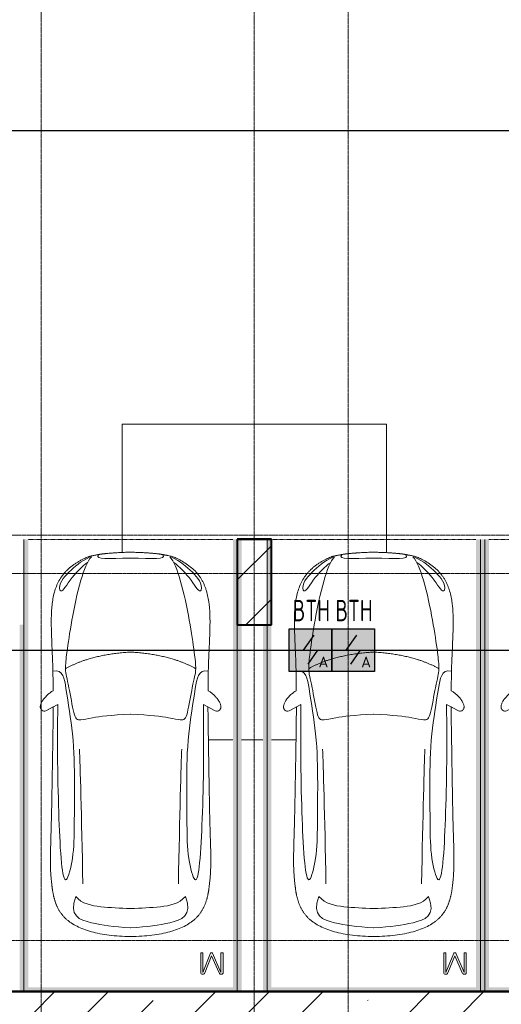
# Model space of a CAD drawing. Header units: millimetres. Extents: x -135639 to 224623, y -383017 to -59102.
# Tile 162 of 256: x 91944 to 97589, y -315766 to -304223. Entities that reach past the tile are written whole.
import ezdxf
from ezdxf.enums import TextEntityAlignment as Align

# ---------------------------------------------------------------- set-up
doc = ezdxf.new("R2010")
doc.units = ezdxf.units.MM
for name, pattern in [('CONTINOUS', [0]), ('Линия сетки', [25, 20, -2.5, 0, -2.5]), ('Невидимые', [5, 3, -2]), ('Штрих_3_3_', [6, 3, -3])]:
    doc.linetypes.add(name, pattern=pattern)
for name, color, linetype, lineweight in [('A-000-M_MASS', 7, 'Continuous', 18), ('A-200-M_WALL_EXT', 7, 'Continuous', 18), ('A-200-M_WALL_INT', 7, 'Continuous', 18), ('A-200-M_WALL_PAT', 7, 'Continuous', 40), ('C-953-M_PARKING', 7, 'Continuous', 18), ('C-953-MH_PARKING', 7, 'Невидимые', 18), ('S-160-M_FOUND', 7, 'Continuous', 18), ('S-280-M_COLUMN', 7, 'Continuous', 18), ('Z-030-M_GRID', 7, 'Continuous', 9), ('ПС', 7, 'Continuous', 40), ('СС-011-ПОЖ-СИГНАЛИЗАЦИЯ', 1, 'Continuous', 30)]:
    doc.layers.add(name, color=color, linetype=linetype, lineweight=lineweight)
doc.styles.add('1111', font='isocpeur.ttf')

# ---------------------------------------------------------------- blocks, each defined once
blk = doc.blocks.new('A_PAR_Parking - M-V23-B2_-11_400_')
at = {"layer": 'C-953-M_PARKING', "true_color": 0xf7f9fb}
blk.add_hatch(color=7, dxfattribs=at).paths.add_polyline_path([(1300, -2650), (1300, 2650), (1200, 2650), (1200, -2600), (-1200, -2600), (-1200, 2650), (-1250, 2650), (-1250, 1650), (-1300, 1650), (-1300, -2650), (1250, -2650)])
at = {"layer": 'A-000-M_MASS', "color": 253, "true_color": 0xaaaaaa}
for p, q in [((-853, 717), (-993, 639)), ((853, 717), (993, 639)), ((-906, 687), (-993, 639)), ((993, 639), (906, 687))]:
    blk.add_line(p, q, dxfattribs=at)
for centre, start, end in [((-1010, 678), 223.4184, 293.9305), ((1010, 678), 246.0695, 316.5816)]:
    blk.add_arc(centre, 42.2, start, end, dxfattribs=at)
for points, knots in [([(-908, 876), (-908, 976), (-911, 1161), (-920, 1362), (-926, 1508), (-930, 1645), (-930, 1769), (-922, 1880), (-911, 1957), (-894, 2031), (-871, 2100), (-841, 2165), (-809, 2216), (-779, 2254), (-754, 2281), (-727, 2307), (-698, 2332), (-667, 2355), (-636, 2376), (-604, 2395), (-574, 2412), (-545, 2426), (-519, 2438), (-500, 2445), (-485, 2450), (-474, 2453), (-463, 2456), (-452, 2458), (-440, 2461), (-428, 2463), (-414, 2466), (-402, 2468), (-391, 2470), (-383, 2471), (-376, 2473), (-370, 2474), (-363, 2475), (-356, 2476), (-349, 2477), (-343, 2478), (-337, 2479), (-330, 2480), (-324, 2481), (-317, 2481), (-309, 2482), (-301, 2483), (-293, 2484), (-285, 2485), (-276, 2486), (-263, 2487), (-249, 2488), (-235, 2489), (-223, 2490), (-211, 2491), (-199, 2492), (-186, 2493), (-168, 2494), (-148, 2495), (-127, 2496), (-106, 2497), (-77, 2498), (-40, 2500), (-13, 2501), (1, 2501)], [-1, -1, -1, -1, -0.913265, -0.826531, -0.783163, -0.739796, -0.653061, -0.612245, -0.571429, -0.530612, -0.489796, -0.44898, -0.408163, -0.387755, -0.367347, -0.346939, -0.326531, -0.306122, -0.285714, -0.265306, -0.244898, -0.22449, -0.204082, -0.183673, -0.173469, -0.163265, -0.153061, -0.142857, -0.132653, -0.122449, -0.112245, -0.102041, -0.096939, -0.091837, -0.086735, -0.084184, -0.081633, -0.076531, -0.07398, -0.071429, -0.068878, -0.066327, -0.063776, -0.061224, -0.058673, -0.056122, -0.053571, -0.05102, -0.048469, -0.045918, -0.040816, -0.038265, -0.035714, -0.033163, -0.030612, -0.028061, -0.02551, -0.020408, -0.017857, -0.015306, -0.010204, -0.005102, 0, 0, 0, 0]), ([(-480, 2441), (-586, 2392), (-719, 2283), (-847, 2128), (-828, 2057)], [0, 0, 0, 0, 0.53668, 1.024735, 1.024735, 1.024735, 1.024735]), ([(-459, 2446), (-508, 2398), (-601, 2147), (-696, 1684), (-744, 1354), (-774, 1106), (-734, 996), (-660, 552), (-618, 522), (-447, 565), (-234, 590), (-2, 602)], [0, 0, 0, 0, 0.884172, 2.058368, 3.212407, 3.977765, 4.871213, 5.547774, 6.288901, 6.772879, 7.454401, 7.454401, 7.454401, 7.454401]), ([(1, 2501), (22, 2500), (51, 2499), (88, 2498), (113, 2497), (137, 2496), (160, 2494), (181, 2493), (201, 2492), (219, 2491), (237, 2489), (253, 2488), (268, 2487), (282, 2485), (295, 2484), (307, 2483), (320, 2481), (330, 2480), (338, 2479), (345, 2478), (350, 2477), (356, 2476), (361, 2475), (366, 2474), (371, 2473), (377, 2472), (385, 2471), (393, 2469), (403, 2467), (416, 2465), (434, 2462), (454, 2458), (476, 2453), (498, 2446), (521, 2437), (555, 2422), (605, 2396), (669, 2355), (730, 2307), (773, 2263), (802, 2225), (823, 2195), (841, 2164), (857, 2132), (871, 2099), (887, 2053), (904, 1994), (915, 1931), (922, 1879), (926, 1839), (928, 1798), (930, 1756), (930, 1720), (931, 1690), (931, 1667), (930, 1645), (930, 1621), (929, 1598), (929, 1566), (927, 1526), (925, 1459), (919, 1336), (911, 1145), (908, 970), (908, 876)], [-1, -1, -1, -1, -0.992347, -0.98852, -0.984694, -0.980867, -0.977041, -0.973214, -0.969388, -0.965561, -0.961735, -0.957908, -0.954082, -0.950255, -0.946429, -0.942602, -0.938776, -0.933673, -0.931122, -0.928571, -0.92602, -0.923469, -0.920918, -0.918367, -0.915816, -0.913265, -0.908163, -0.903061, -0.897959, -0.887755, -0.877551, -0.857143, -0.836735, -0.816327, -0.795918, -0.77551, -0.734694, -0.693878, -0.653061, -0.612245, -0.591837, -0.571429, -0.55102, -0.530612, -0.510204, -0.489796, -0.44898, -0.408163, -0.387755, -0.367347, -0.346939, -0.326531, -0.306122, -0.295918, -0.285714, -0.27551, -0.265306, -0.255102, -0.244898, -0.22449, -0.204082, -0.163265, -0.081633, 0, 0, 0, 0]), ([(459, 2446), (508, 2398), (601, 2147), (696, 1684), (744, 1354), (774, 1106), (734, 996), (660, 552), (618, 522), (447, 565), (234, 590), (2, 602)], [0, 0, 0, 0, 0.884172, 2.058368, 3.212407, 3.977765, 4.871213, 5.547774, 6.288901, 6.772879, 7.454401, 7.454401, 7.454401, 7.454401]), ([(480, 2441), (586, 2392), (719, 2283), (847, 2128), (828, 2057)], [0, 0, 0, 0, 0.53668, 1.024735, 1.024735, 1.024735, 1.024735]), ([(-828, 2057), (-803, 2016), (-728, 2173), (-566, 2339), (-505, 2381)], [0, 0, 0, 0, 0.497572, 1.022643, 1.022643, 1.022643, 1.022643]), ([(828, 2057), (803, 2016), (728, 2173), (566, 2339), (505, 2381)], [0, 0, 0, 0, 0.497572, 1.022643, 1.022643, 1.022643, 1.022643]), ([(-908, 1106), (-792, 1130), (-753, 859), (-663, 332), (-655, -196), (-661, -684), (-663, -1068), (-764, -1443), (-817, -1157), (-842, -605), (-857, -17), (-857, 454), (-853, 717)], [0, 0, 0, 0, 1.013953, 2.476159, 4.172855, 5.704608, 7.082231, 8.244161, 9.589947, 11.154659, 12.917121, 14.362976, 14.362976, 14.362976, 14.362976]), ([(908, 1106), (792, 1130), (753, 859), (663, 332), (655, -196), (661, -684), (663, -1068), (764, -1443), (817, -1157), (842, -605), (857, -17), (857, 454), (853, 717)], [0, 0, 0, 0, 1.013953, 2.476159, 4.172855, 5.704608, 7.082231, 8.244161, 9.589947, 11.154659, 12.917121, 14.362976, 14.362976, 14.362976, 14.362976]), ([(-1041, 649), (-1044, 652), (-1049, 657), (-1053, 664), (-1055, 669), (-1057, 675), (-1058, 682), (-1058, 688), (-1058, 702), (-1052, 723), (-1036, 756), (-1011, 790), (-985, 818), (-962, 839), (-944, 853), (-926, 866), (-914, 873), (-908, 876)], [-1, -1, -1, -1, -0.941667, -0.9125, -0.883333, -0.854167, -0.825, -0.795833, -0.766667, -0.65, -0.533333, -0.4, -0.266667, -0.2, -0.133333, -0.066667, 0, 0, 0, 0]), ([(908, 876), (913, 873), (923, 867), (944, 853), (971, 832), (1000, 803), (1026, 771), (1043, 742), (1053, 719), (1057, 703), (1059, 690), (1058, 680), (1056, 673), (1054, 666), (1050, 658), (1045, 652), (1041, 649)], [-1, -1, -1, -1, -0.941667, -0.883333, -0.766667, -0.65, -0.533333, -0.4, -0.333333, -0.266667, -0.2, -0.166667, -0.133333, -0.1, -0.066667, 0, 0, 0, 0]), ([(0, -2004), (-45, -2004), (-132, -2001), (-252, -1991), (-362, -1974), (-462, -1950), (-551, -1921), (-630, -1886), (-686, -1853), (-726, -1824), (-753, -1802), (-774, -1782), (-789, -1766), (-799, -1753), (-809, -1740), (-819, -1727), (-828, -1714), (-836, -1701), (-844, -1688), (-851, -1674), (-858, -1661), (-864, -1647), (-870, -1634), (-876, -1620), (-881, -1606), (-885, -1592), (-890, -1578), (-894, -1565), (-897, -1551), (-901, -1537), (-904, -1524), (-907, -1510), (-909, -1497), (-912, -1483), (-914, -1470), (-916, -1457), (-918, -1444), (-919, -1432), (-921, -1419), (-923, -1403), (-925, -1383), (-928, -1361), (-930, -1339), (-932, -1318), (-934, -1290), (-936, -1257), (-938, -1218), (-939, -1179), (-940, -1139), (-940, -1097), (-939, -1039), (-938, -958), (-934, -846), (-931, -714), (-926, -559), (-923, -376), (-919, -163), (-915, 82), (-911, 315), (-908, 521), (-907, 631), (-906, 687)], [-1, -1, -1, -1, -0.97619, -0.952381, -0.928571, -0.904762, -0.880952, -0.857143, -0.833333, -0.821429, -0.809524, -0.797619, -0.791667, -0.785714, -0.779762, -0.77381, -0.767857, -0.761905, -0.755952, -0.75, -0.744048, -0.738095, -0.732143, -0.72619, -0.720238, -0.714286, -0.708333, -0.702381, -0.696429, -0.690476, -0.684524, -0.678571, -0.672619, -0.666667, -0.660714, -0.654762, -0.64881, -0.642857, -0.636905, -0.630952, -0.619048, -0.607143, -0.595238, -0.583333, -0.571429, -0.547619, -0.52381, -0.5, -0.47619, -0.452381, -0.428571, -0.380952, -0.333333, -0.285714, -0.238095, -0.190476, -0.142857, -0.095238, -0.047619, -0.02381, 0, 0, 0, 0]), ([(906, 687), (907, 631), (908, 521), (911, 367), (913, 222), (916, 41), (919, -163), (923, -376), (926, -559), (930, -688), (932, -780), (934, -844), (936, -902), (938, -956), (939, -1007), (940, -1053), (940, -1097), (940, -1139), (939, -1179), (938, -1218), (936, -1257), (934, -1290), (932, -1318), (930, -1339), (928, -1361), (925, -1383), (923, -1403), (921, -1419), (919, -1432), (918, -1444), (916, -1457), (914, -1470), (912, -1483), (909, -1497), (907, -1510), (904, -1524), (901, -1537), (897, -1551), (894, -1565), (890, -1578), (885, -1592), (881, -1606), (876, -1620), (870, -1634), (864, -1647), (858, -1661), (851, -1674), (844, -1688), (836, -1701), (828, -1714), (819, -1727), (809, -1740), (799, -1753), (789, -1766), (774, -1782), (753, -1802), (726, -1824), (686, -1853), (607, -1900), (495, -1942), (362, -1974), (252, -1991), (132, -2001), (45, -2004), (0, -2004)], [-1, -1, -1, -1, -0.97619, -0.952381, -0.928571, -0.904762, -0.857143, -0.809524, -0.761905, -0.714286, -0.690476, -0.666667, -0.642857, -0.619048, -0.595238, -0.571429, -0.547619, -0.52381, -0.5, -0.47619, -0.452381, -0.428571, -0.416667, -0.404762, -0.392857, -0.380952, -0.369048, -0.363095, -0.357143, -0.35119, -0.345238, -0.339286, -0.333333, -0.327381, -0.321429, -0.315476, -0.309524, -0.303571, -0.297619, -0.291667, -0.285714, -0.279762, -0.27381, -0.267857, -0.261905, -0.255952, -0.25, -0.244048, -0.238095, -0.232143, -0.22619, -0.220238, -0.214286, -0.208333, -0.202381, -0.190476, -0.178571, -0.166667, -0.142857, -0.095238, -0.071429, -0.047619, -0.02381, 0, 0, 0, 0]), ([(-643, -1535), (-732, -1765), (-468, -1855), (-203, -1891), (-2, -1902)], [0, 0, 0, 0, 0.867049, 1.684227, 1.684227, 1.684227, 1.684227]), ([(-643, -1535), (-570, -1622), (-349, -1664), (-124, -1672), (-2, -1676)], [0, 0, 0, 0, 0.616728, 1.242165, 1.242165, 1.242165, 1.242165]), ([(643, -1535), (732, -1765), (468, -1855), (203, -1891), (2, -1902)], [0, 0, 0, 0, 0.867049, 1.684227, 1.684227, 1.684227, 1.684227]), ([(643, -1535), (570, -1622), (349, -1664), (124, -1672), (2, -1676)], [0, 0, 0, 0, 0.616728, 1.242165, 1.242165, 1.242165, 1.242165])]:
    blk.add_open_spline(points, degree=3, knots=knots, dxfattribs=at)
for points, degree in [([(-376, 2470), (-425, 2412), (-257, 2425), (-2, 2432)], 3), ([(376, 2470), (425, 2412), (257, 2425), (2, 2432)], 3), ([(-2, 1330), (-478, 1299), (-762, 1135)], 2), ([(2, 1330), (478, 1299), (762, 1135)], 2), ([(-599, 190), (-592, 24), (-575, -588), (-560, -1389)], 3), ([(599, 190), (592, 24), (575, -588), (560, -1389)], 3)]:
    blk.add_open_spline(points, degree=degree, dxfattribs=at)
at = {"layer": 'C-953-M_PARKING', "color": 253, "true_color": 0xaaaaaa}
for p, q in [((-1250, -2650), (-1250, 2650)), ((1250, 2650), (1250, -2650)), ((823, -2198), (822, -2200)), ((822, -2200), (822, -2434)), ((825, -2196), (823, -2198)), ((823, -2198), (825, -2196)), ((828, -2195), (825, -2196)), ((825, -2196), (828, -2195)), ((834, -2195), (828, -2195)), ((840, -2195), (834, -2195)), ((844, -2196), (840, -2195)), ((840, -2195), (844, -2196)), ((846, -2198), (844, -2196)), ((844, -2196), (846, -2198)), ((846, -2200), (846, -2198)), ((938, -2199), (846, -2425)), ((846, -2425), (846, -2200)), ((869, -2430), (950, -2232)), ((939, -2197), (938, -2199)), ((938, -2199), (939, -2197)), ((941, -2196), (939, -2197)), ((939, -2197), (941, -2196)), ((944, -2195), (941, -2196)), ((941, -2196), (944, -2195)), ((949, -2195), (944, -2195)), ((944, -2195), (949, -2195)), ((953, -2195), (949, -2195)), ((949, -2195), (953, -2195)), ((950, -2232), (1037, -2429)), ((956, -2196), (953, -2195)), ((953, -2195), (956, -2196)), ((958, -2197), (956, -2196)), ((956, -2196), (958, -2197)), ((960, -2199), (958, -2197)), ((958, -2197), (960, -2199)), ((1059, -2425), (960, -2199)), ((1061, -2196), (1059, -2198)), ((1059, -2198), (1061, -2196)), ((1059, -2198), (1059, -2200)), ((1059, -2200), (1059, -2425)), ((1065, -2195), (1061, -2196)), ((1061, -2196), (1065, -2195)), ((1070, -2195), (1065, -2195)), ((1076, -2195), (1070, -2195)), ((1080, -2196), (1076, -2195)), ((1076, -2195), (1080, -2196)), ((1082, -2198), (1080, -2196)), ((1080, -2196), (1082, -2198)), ((1083, -2200), (1082, -2198)), ((1082, -2198), (1083, -2200)), ((1083, -2434), (1083, -2200)), ((822, -2434), (826, -2443)), ((826, -2443), (833, -2446)), ((833, -2446), (846, -2446)), ((846, -2446), (855, -2445)), ((855, -2445), (861, -2442)), ((861, -2442), (866, -2437)), ((866, -2437), (869, -2430)), ((1037, -2429), (1041, -2437)), ((1041, -2437), (1046, -2442)), ((1046, -2442), (1051, -2445)), ((1051, -2445), (1058, -2446)), ((1058, -2446), (1072, -2446)), ((1072, -2446), (1075, -2445)), ((1075, -2445), (1072, -2446)), ((1075, -2445), (1079, -2443)), ((1079, -2443), (1075, -2445)), ((1079, -2443), (1082, -2440)), ((1082, -2440), (1079, -2443)), ((1082, -2440), (1083, -2434)), ((1250, -2650), (-1250, -2650))]:
    blk.add_line(p, q, dxfattribs=at)
at = {"layer": 'C-953-MH_PARKING', "color": 253, "linetype": 'Штрих_3_3_', "true_color": 0xaaaaaa}
blk.add_line((-1200, 2650), (1200, 2650), dxfattribs=at)
blk = doc.blocks.new('135_SLK_GD_AR_rvt-1-B2_-11_400_')
at = {"layer": 'A-200-M_WALL_INT', "color": 253, "lineweight": 40, "true_color": 0xaaaaaa}
for p, q in [((103452, 51402), (103048, 51402)), ((103048, 51402), (103048, 51400)), ((103048, 51400), (103048, 50400)), ((103452, 51400), (103452, 51402)), ((103452, 50398), (103452, 51400)), ((103048, 50400), (103048, 50398)), ((103048, 50398), (103450, 50398)), ((103450, 50398), (103452, 50398)), ((126500, 46102), (87252, 46102)), ((90350, 46100), (125580, 46100))]:
    blk.add_line(p, q, dxfattribs=at)
at = {"layer": 'C-953-M_PARKING', "color": 253, "lineweight": 18, "true_color": 0xaaaaaa}
for p in [(101800, 48750), (104650, 48750), (107200, 48750)]:
    blk.add_blockref('A_PAR_Parking - M-V23-B2_-11_400_', p, dxfattribs=at)
blk = doc.blocks.new('Бетон-Прямоугольная-Колонна - CLM_Подземные этажи_В40-400х1000-V134-B2_-11_400_')
at = {"layer": 'S-280-M_COLUMN', "lineweight": 9, "true_color": 0xaaaaaa}
h = blk.add_hatch(dxfattribs=at)
h.set_pattern_fill('FP_11', color=253, style=0, pattern_type=2)
h.set_pattern_definition([(45, (-103250, -50900), (-628.618, 628.618), []), (45, (-102621.4, -50900), (-628.618, 628.618), [1111.25, -222.25, 6.706, -215.544])])
h.paths.add_polyline_path([(200, -500), (200, 500), (-200, 500), (-200, -500), (75, -500)])
at = {"layer": 'S-280-M_COLUMN', "color": 253, "lineweight": 40, "true_color": 0xaaaaaa}
for p, q in [((200, 500), (-200, 500)), ((-200, 500), (-200, -500)), ((200, -500), (200, 500)), ((-200, -500), (200, -500))]:
    blk.add_line(p, q, dxfattribs=at)
blk = doc.blocks.new('135_SLK_GD_KR_rvt-1-B2_-11_400_')
at = {"layer": 'A-200-M_WALL_PAT', "lineweight": 9, "true_color": 0xaaaaaa}
h = blk.add_hatch(dxfattribs=at)
h.set_pattern_fill('FP_5', color=253, style=0, pattern_type=2)
h.set_pattern_definition([(45, (0, 0), (-628.618, 628.618), []), (45, (628.6, 0), (-628.618, 628.618), [1111.25, -222.25, 6.706, -215.544])])
h.paths.add_polyline_path([(146549, 45800), (146627, 46100), (130100, 46100), (130100, 45800), (146307, 45800)])
h.paths.add_polyline_path([(124816, 45800), (126500, 45800), (126500, 46100), (90350, 46100), (90350, 45800), (124123, 45800)])
h.paths.add_polyline_path([(85160, 45800), (85160, 46100), (84960, 46100), (84960, 45800)])
h.paths.add_polyline_path([(86160, 45800), (87250, 45800), (87250, 46100), (86160, 46100), (86160, 46052)])
h.paths.add_polyline_path([(83913, 45800), (84560, 45800), (84560, 46100), (82750, 46100), (82750, 45800)])
h.paths.add_polyline_path([(85560, 45800), (85760, 45800), (85760, 46100), (85560, 46100), (85560, 46026)])
h.paths.add_polyline_path([(75594, 45800), (76200, 45800), (76200, 46100), (75400, 46100), (75400, 45800)])
h.paths.add_polyline_path([(81140, 45800), (81250, 45800), (81250, 46100), (80400, 46100), (80400, 45800)])
h.paths.add_polyline_path([(76400, 45800), (76800, 45800), (76800, 46100), (76400, 46100), (76400, 46014)])
at = {"layer": 'A-200-M_WALL_EXT', "color": 253, "lineweight": 40, "true_color": 0xaaaaaa}
blk.add_line((126500, 46100), (90350, 46100), dxfattribs=at)
at = {"layer": 'S-160-M_FOUND', "color": 253, "true_color": 0xaaaaaa}
for p, q in [((101700, 52750), (101700, 51247)), ((104800, 52750), (101700, 52750)), ((104800, 51245), (104800, 52750)), ((102712, 49050), (103000, 49050)), ((103100, 49050), (103350, 49050)), ((103450, 49050), (103738, 49050))]:
    blk.add_line(p, q, dxfattribs=at)
at = {"layer": 'S-280-M_COLUMN', "color": 253, "lineweight": 18, "true_color": 0xaaaaaa}
blk.add_blockref('Бетон-Прямоугольная-Колонна - CLM_Подземные этажи_В40-400х1000-V134-B2_-11_400_', (103250, 50900), dxfattribs=at)
blk = doc.blocks.new('-2 этаж')
at = {"layer": 'Z-030-M_GRID', "color": 253, "linetype": 'Линия сетки', "true_color": 0xaaaaaa}
for p, q in [((359842.3, -369622.2), (359842.3, -216207.4)), ((362342.3, -369628.3), (362342.3, -216207.4)), ((363442.3, -367082), (363442.3, -216207.4)), ((412500.8, -298477.3), (255411, -298477.3)), ((415036, -298927.3), (255411, -298927.3)), ((412500.8, -299827.3), (255411.1, -299827.3)), ((415041.1, -303227.3), (255411.3, -303227.3))]:
    blk.add_line(p, q, dxfattribs=at)
at = {"lineweight": 5}
for name in ['135_SLK_GD_KR_rvt-1-B2_-11_400_', '135_SLK_GD_AR_rvt-1-B2_-11_400_']:
    blk.add_blockref(name, (259092.3, -349927.3), dxfattribs=at)
blk = doc.blocks.new('*U4706')
at = {"lineweight": 35, "true_color": 0xffffff}
h = blk.add_hatch(color=7, dxfattribs=at)
h.dxf.hatch_style = 1
h.paths.add_polyline_path([(0, 500), (0, 0), (500, 0), (500, 500)])
at = {"color": 1, "linetype": 'ByBlock', "lineweight": -2}
for p, q in [((289, 426), (167, 250)), ((167, 250), (333, 250)), ((333, 250), (219, 86))]:
    blk.add_line(p, q, dxfattribs=at)
at = {"color": 1, "linetype": 'ByBlock', "lineweight": -2, "ltscale": 0.1}
blk.add_lwpolyline([(0, 500), (500, 500), (500, 0), (0, 0)], close=True, dxfattribs=at)
at = {"color": 1, "linetype": 'ByBlock', "lineweight": -2, "ltscale": 1000, "style": '1111'}
blk.add_text('A', height=128, dxfattribs=at).set_placement((403, 49), align=Align.CENTER)
at = {"color": 0, "linetype": 'ByBlock', "lineweight": -2, "style": '1111'}
blk.add_attdef('INDEX', (-63, -235), '', height=125, dxfattribs=at)
at = {"color": 0, "linetype": 'ByBlock', "lineweight": -2, "style": '1111', "flags": 1}
for tag, p in [('NAME_DEVICE', (-64, -421)), ('NUM_POM', (-82, -847))]:
    blk.add_attdef(tag, p, '', height=125, dxfattribs=at)
at = {"color": 0, "linetype": 'ByBlock', "lineweight": -2, "style": '1111', "width": 0.7}
blk.add_attdef('NUM_DEVICE', (-64, -630), '', height=125, dxfattribs=at)

msp = doc.modelspace()

# ---------------------------------------------------------------- linework, layer by layer
at = {"layer": 'СС-011-ПОЖ-СИГНАЛИЗАЦИЯ', "lineweight": 30}
for points in [[(120030, -307113), (111816, -307113), (111816, -306008), (102517, -306008), (102517, -305525), (90831, -305525), (90831, -305688), (81147, -305688), (81147, -304809), (73015, -304809), (73015, -307513), (65158, -307513), (65158, -302897), (66222, -302897), (75297, -302897), (75297, -303854), (78848, -303854), (78848, -299901)], [(116905, -317044), (78848, -317044), (78848, -321421), (69336, -321421), (69336, -317718), (68187, -317718), (68187, -313175), (72274, -313175), (72274, -311616), (136609, -311616)]]:
    msp.add_lwpolyline(points, dxfattribs=at)

# ---------------------------------------------------------------- block references
at = {"color": 0}
msp.add_blockref('-2 этаж', (-267648, -11789), dxfattribs=at)
at = {"layer": 'ПС', "color": 7, "linetype": 'CONTINOUS', "lineweight": 30, "ltscale": 100}
ref = msp.add_blockref('*U4706', (95101, -311866), dxfattribs=dict(at, xscale=1.000736, yscale=1.000736, zscale=1.000736))
ref.add_attrib('NUM_DEVICE', 'BTH', dxfattribs={"layer": '0', "color": 0, "linetype": 'ByBlock', "lineweight": -2, "ltscale": 100, "height": 250.2, "style": '1111', "width": 0.7}).set_placement((95363, -311275), align=Align.CENTER)
ref = msp.add_blockref('*U4706', (95601, -311866), dxfattribs=dict(at, xscale=1.000736, yscale=1.000736, zscale=1.000736))
ref.add_attrib('NUM_DEVICE', 'BTH', dxfattribs={"layer": '0', "color": 0, "linetype": 'ByBlock', "lineweight": -2, "ltscale": 100, "height": 250.2, "style": '1111', "width": 0.7}).set_placement((95863, -311275), align=Align.CENTER)

doc.saveas('drawing.dxf')
